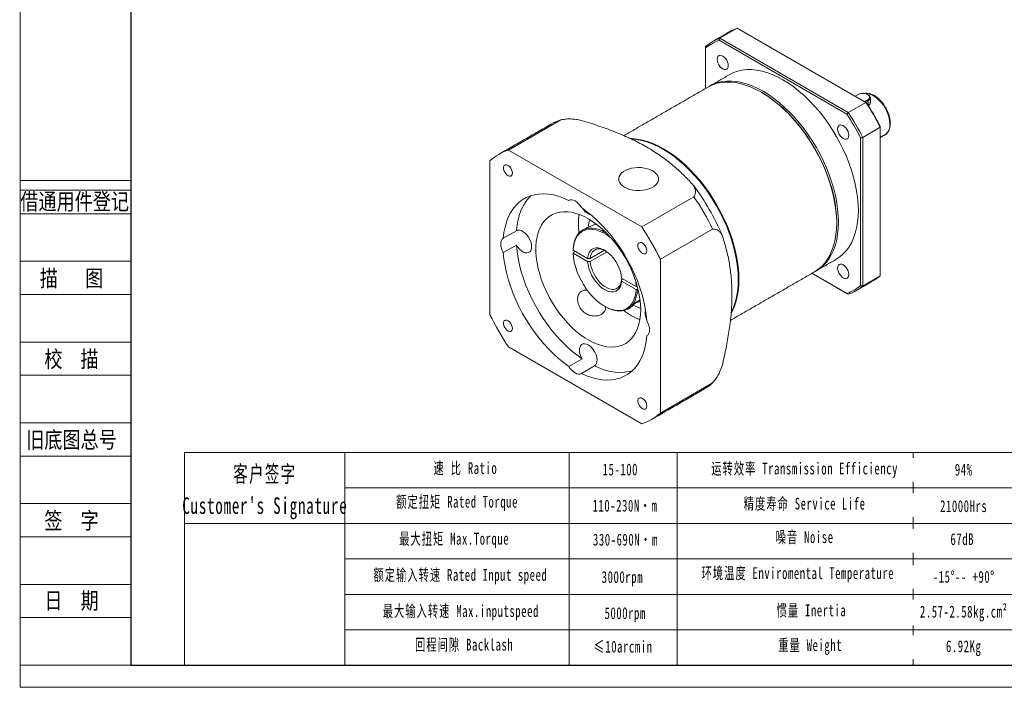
# Model space of a CAD drawing. Header units: millimetres. Extents: x 0 to 803, y 0 to 568.
# Tile 1 of 3: x 0 to 425, y 0 to 288. Entities that reach past the tile are written whole.
import ezdxf
from ezdxf.enums import TextEntityAlignment as Align

# ---------------------------------------------------------------- set-up
doc = ezdxf.new("R2010")
doc.units = ezdxf.units.MM
doc.header["$LTSCALE"] = 1.5
doc.layers.get('0').update_dxf_attribs({"lineweight": 18})
for name, color, linetype, lineweight in [('2细线层', 4, 'Continuous', 18), ('6文字层', 3, 'Continuous', 18), ('7标注层', 4, 'Continuous', 18), ('SLD-0', 7, 'Continuous', 18), ('图框_外框线', 7, 'Continuous', 18)]:
    doc.layers.add(name, color=color, linetype=linetype, lineweight=lineweight)
doc.styles.add('宋体', font='txt', dxfattribs={"width": 0.8})
doc.styles.add('标准', font='txt', dxfattribs={"width": 0.667})

msp = doc.modelspace()

# ---------------------------------------------------------------- linework, layer by layer
at = {"color": 7, "linetype": 'Continuous', "lineweight": 15}
for p, q in [((301.926295, 279.914464), (309.506479, 284.290411)), ((365.004228, 252.252243), (309.506479, 284.290411)), ((356.809576, 247.185932), (301.635667, 279.037152)), ((301.926295, 279.914464), (357.424044, 247.876296)), ((295.734043, 275.629111), (295.734043, 258.222413)), ((361.692964, 255.661262), (360.395979, 254.912529)), ((365.004228, 252.252243), (357.424044, 247.876296)), ((364.468915, 252.561273), (365.7659, 253.310007)), ((365.992173, 252.918089), (364.9215, 252.300002)), ((365.7659, 253.310007), (365.992173, 252.918089)), ((365.992173, 252.918089), (365.992173, 251.004178)), ((210.784885, 231.710388), (233.322114, 244.720853)), ((363.616292, 237.151001), (371.196477, 241.526949)), ((371.196477, 177.440198), (371.196477, 241.526949)), ((362.711197, 173.251232), (362.711197, 236.964022)), ((363.616292, 237.151001), (363.616292, 173.064251)), ((268.265317, 198.527641), (210.784885, 231.710388)), ((202.755549, 227.073645), (202.755549, 160.697366)), ((290.802545, 211.538106), (268.265317, 198.527641)), ((248.361094, 199.769563), (248.455021, 199.889523)), ((214.185574, 196.922171), (208.528721, 193.656539)), ((276.294654, 184.620424), (298.831883, 197.630889)), ((208.528721, 187.448909), (214.185574, 190.71454)), ((238.68812, 187.510747), (239.536831, 188.000697)), ((244.920899, 184.892542), (238.68836, 188.49051)), ((238.68836, 187.184044), (244.920899, 183.586076)), ((246.054093, 184.89149), (252.254122, 188.470691)), ((253.32999, 187.785311), (246.054093, 183.585025)), ((276.294654, 118.244144), (276.294654, 184.620424)), ((357.424044, 169.488377), (341.732264, 178.547048)), ((341.73234, 178.54709), (356.809576, 169.843186)), ((259.583321, 175.774768), (260.149189, 176.101436)), ((265.817679, 172.829087), (259.585142, 176.427054)), ((259.585142, 175.120589), (265.817679, 171.522622)), ((371.196477, 177.440198), (363.616292, 173.064251)), ((266.674048, 171.690152), (266.383606, 171.522483)), ((265.467438, 165.845508), (267.539453, 167.041656)), ((210.784885, 146.790147), (268.265317, 113.6074)), ((242.494117, 141.682706), (236.837264, 138.417075)), ((242.212939, 135.313764), (247.869792, 138.579395)), ((298.831883, 131.25461), (276.294654, 118.244144))]:
    msp.add_line(p, q, dxfattribs=at)
for p, q in [((140.112665, 101.288302), (140.112665, 9.539781)), ((236.955711, 101.288302), (236.955711, 9.539781))]:
    msp.add_line(p, q)
at = {"color": 7, "linetype": 'Continuous', "lineweight": 15, "flags": 128}
for points in [[(305.626784, 268.085598), (305.544864, 268.851433), (305.304687, 269.659659), (304.922621, 270.455199), (304.424702, 271.183839), (303.844863, 271.795919), (303.222621, 272.249731), (302.600378, 272.514345), (302.020539, 272.571733), (301.522621, 272.417977), (301.140554, 272.063562), (300.900377, 271.532638), (300.818457, 270.861386), (300.900377, 270.095551), (301.140554, 269.287322), (301.522621, 268.491784), (302.020539, 267.763144), (302.600378, 267.151065), (303.222621, 266.697252), (303.844863, 266.432638), (304.424702, 266.375251), (304.922621, 266.529006), (305.304687, 266.883419), (305.544864, 267.414345), (305.626784, 268.085598)], [(361.749532, 205.662784), (361.666659, 208.390188), (361.418456, 211.19938), (361.006193, 214.076044), (360.431963, 217.005523), (359.698701, 219.972885), (358.81014, 222.963011), (357.770807, 225.960666), (356.586, 228.950571), (355.261754, 231.917493), (353.804822, 234.846311), (352.222621, 237.722104), (350.523218, 240.530214), (348.715272, 243.256333), (346.807996, 245.88657), (344.81111, 248.407519), (342.734788, 250.806337), (340.589612, 253.0708), (338.38651, 255.189366), (336.136713, 257.151243), (333.851683, 258.946432), (331.543064, 260.565783), (329.222621, 262.001047), (326.902178, 263.244909), (324.593558, 264.291034), (322.308528, 265.134084), (320.058731, 265.769768), (317.85563, 266.194849), (315.710453, 266.407154), (313.634131, 266.405605), (311.637245, 266.190212), (309.729969, 265.762069), (307.922023, 265.12336), (306.22449, 264.278418)], [(342.886941, 179.213629), (342.88881, 179.214708), (344.471011, 180.263731), (345.927944, 181.510409), (347.252189, 182.948389), (348.436996, 184.570347), (349.476329, 186.368013), (350.36489, 188.332228), (351.098152, 190.452985), (351.672382, 192.719472), (352.084646, 195.120146), (352.332849, 197.642769), (352.415722, 200.27449), (352.332849, 203.001894), (352.084646, 205.811086), (351.672382, 208.687749), (351.098152, 211.617229), (350.36489, 214.584591), (349.476329, 217.574717), (348.436996, 220.572372), (347.252189, 223.562277), (345.927944, 226.529199), (344.471011, 229.458017), (342.88881, 232.33381), (341.189407, 235.14192), (339.381461, 237.868039), (337.474186, 240.498275), (335.4773, 243.019224), (333.400977, 245.418043), (331.255802, 247.682506), (329.0527, 249.801072), (326.802903, 251.762949), (324.517873, 253.558138), (322.209254, 255.177489), (319.88881, 256.612753), (317.568367, 257.856615), (315.259748, 258.90274), (312.974718, 259.74579), (310.72492, 260.381474), (308.52182, 260.806555), (306.376643, 261.018859), (304.300321, 261.017311), (302.303434, 260.801918), (300.396159, 260.373775), (298.588213, 259.735066), (296.89068, 258.890124)], [(297.261314, 259.0973), (297.624202, 259.313578), (299.323605, 260.159599), (301.13155, 260.798308), (303.038826, 261.226451), (305.035713, 261.441844), (307.112035, 261.443392), (309.257212, 261.231088), (311.460312, 260.806007), (313.71011, 260.170323), (315.99514, 259.327273), (318.303759, 258.281148), (320.624202, 257.037286), (322.944646, 255.602021), (325.253265, 253.982671), (327.538295, 252.187482), (329.788092, 250.225605), (331.991194, 248.107039), (334.136369, 245.842576), (336.212692, 243.443757), (338.209578, 240.922808), (340.116853, 238.292571), (341.924799, 235.566452), (343.624202, 232.758343), (345.206403, 229.88255), (346.663336, 226.953731), (347.987581, 223.986809), (349.172388, 220.996904), (350.211721, 217.99925), (351.100282, 215.009124), (351.833544, 212.041761), (352.407774, 209.112282), (352.820038, 206.235619), (353.068241, 203.426427), (353.151114, 200.699022)], [(320.176894, 256.446393), (322.471919, 255.026637), (324.760462, 253.421365), (327.025624, 251.641788), (329.255858, 249.696972), (331.4398, 247.596825), (333.566324, 245.352056), (335.62459, 242.974095), (337.604114, 240.475067), (339.494805, 237.867703), (341.287028, 235.165288), (342.971654, 232.381597), (344.540094, 229.530812), (345.984362, 226.627461), (347.297093, 223.686336), (348.471595, 220.722432), (349.501891, 217.750843), (350.382727, 214.786717), (351.109612, 211.845158), (351.678843, 208.941156), (352.087524, 206.089506), (352.333569, 203.304741), (352.415722, 200.601054)], [(365.7659, 253.310007), (366.257145, 253.688839), (366.543615, 254.132226), (366.602094, 254.604242), (366.427845, 255.066648), (366.034988, 255.481985), (365.455349, 255.816603), (364.735887, 256.043395), (363.934889, 256.143987), (363.117244, 256.110228), (362.349193, 255.944852), (361.692964, 255.661262)], [(375.325985, 242.890994), (375.243114, 244.185278), (374.996447, 245.544904), (374.591764, 246.938004), (374.03855, 248.331926), (373.349773, 249.693996), (372.541578, 250.992289), (371.632905, 252.196374), (370.645057, 253.278029), (369.601185, 254.2119), (368.525757, 254.976098), (367.443982, 255.552711), (366.381214, 255.928224), (365.362364, 256.093834), (364.591512, 256.071992)], [(365.992542, 255.530382), (366.291163, 255.331399), (366.727672, 254.869914), (366.921278, 254.356128), (366.856301, 253.831665), (366.538004, 253.339015), (365.992173, 252.918089)], [(357.626783, 238.066638), (357.544866, 238.832471), (357.304688, 239.640697), (356.922622, 240.436237), (356.424704, 241.164877), (355.844864, 241.776957), (355.222621, 242.23077), (354.600377, 242.495384), (354.020538, 242.552772), (353.522619, 242.399017), (353.140554, 242.044601), (352.900378, 241.513677), (352.818457, 240.842425), (352.900378, 240.076589), (353.140554, 239.268361), (353.522619, 238.472824), (354.020538, 237.744184), (354.600377, 237.132104), (355.222621, 236.678291), (355.844864, 236.413677), (356.424704, 236.356289), (356.922622, 236.510044), (357.304688, 236.864458), (357.544866, 237.395383), (357.626783, 238.066638)], [(263.257041, 236.694672), (264.196698, 236.668896), (266.341875, 236.456591), (268.544976, 236.03151), (270.794774, 235.395827), (273.079804, 234.552776), (275.388423, 233.506652), (277.708866, 232.26279), (280.029309, 230.827525), (282.337928, 229.208175), (284.622959, 227.412985), (286.872755, 225.451109), (289.075858, 223.332543), (291.221033, 221.06808), (293.297355, 218.669261), (295.294242, 216.148312), (297.201517, 213.518075), (299.009463, 210.791956), (300.708866, 207.983847), (302.291067, 205.108053), (303.748, 202.179235), (305.072245, 199.212313), (306.257052, 196.222408), (307.296385, 193.224754), (308.184946, 190.234628), (308.918208, 187.267265), (309.492438, 184.337786), (309.904702, 181.461123), (310.152904, 178.65193), (310.235778, 175.924526), (310.152904, 173.292806), (309.904702, 170.770182), (309.492438, 168.369508), (308.918208, 166.103021), (308.184946, 163.982265), (307.296385, 162.018049), (306.878077, 161.242438)], [(263.550442, 236.520625), (263.913855, 236.505614), (266.059032, 236.293309), (268.262133, 235.868229), (270.51193, 235.232545), (272.79696, 234.389494), (275.10558, 233.34337), (277.426023, 232.099508), (279.746466, 230.664243), (282.055085, 229.044893), (284.340115, 227.249704), (286.589912, 225.287827), (288.793014, 223.169261), (290.93819, 220.904798), (293.014512, 218.505979), (295.011398, 215.98503), (296.918674, 213.354793), (298.72662, 210.628674), (300.426023, 207.820565), (302.008224, 204.944772), (303.465156, 202.015953), (304.789402, 199.049031), (305.974209, 196.059126), (307.013542, 193.061472), (307.902102, 190.071346), (308.635365, 187.103983), (309.209595, 184.174504), (309.621858, 181.297841), (309.870061, 178.488648), (309.952934, 175.761244), (309.870061, 173.129524), (309.621858, 170.6069), (309.209595, 168.206226), (308.635365, 165.939739), (307.902102, 163.818983), (307.013542, 161.854767), (306.892352, 161.621856)], [(212.448432, 221.778053), (212.362984, 222.482029), (212.114232, 223.222111), (211.724279, 223.932538), (211.227773, 224.550186), (210.668832, 225.020174), (210.097119, 225.300744), (209.563437, 225.366959), (209.115201, 225.212943), (208.79224, 224.852379), (208.623253, 224.317304), (208.623253, 223.655261), (208.79224, 222.925076), (209.115201, 222.191628), (209.563437, 221.52009), (210.097119, 220.97013), (210.668832, 220.590613), (211.227773, 220.415261), (211.724279, 220.459656), (212.114232, 220.719855), (212.362984, 221.172731), (212.448432, 221.778053)], [(273.065297, 222.698085), (273.979102, 222.070354), (274.701472, 221.364357), (275.212694, 220.59935), (275.498827, 219.796202), (275.552067, 218.976819), (275.370959, 218.163551), (274.960447, 217.378585), (274.331728, 216.643332), (273.501947, 215.977846), (272.493742, 215.400281), (271.334615, 214.926391), (270.056185, 214.569104), (268.69332, 214.338162), (267.283198, 214.239869), (265.86428, 214.276902), (264.475278, 214.448256), (263.154076, 214.749253), (261.936711, 215.171683), (260.856388, 215.704021), (259.942583, 216.331754), (259.220215, 217.03775), (258.708991, 217.802756), (258.422858, 218.605907), (258.369617, 219.425288), (258.550724, 220.238555), (258.961239, 221.023522), (259.589958, 221.758775), (260.419739, 222.424262), (261.427941, 223.001826), (262.587068, 223.475716), (263.8655, 223.833005), (265.228366, 224.063945), (266.638486, 224.162239), (268.057402, 224.125205), (269.446406, 223.953852), (270.767611, 223.652857), (271.984976, 223.230427), (273.065297, 222.698085)], [(236.837264, 210.004024), (234.566236, 210.990106), (232.322035, 211.768818), (230.116802, 212.335953), (227.962467, 212.68844), (225.870683, 212.824371), (223.852769, 212.743012), (221.91964, 212.444803), (220.081754, 211.931359), (218.349054, 211.205455), (216.730913, 210.271017), (215.236087, 209.133105), (213.87266, 207.797871), (212.648011, 206.27254), (211.568763, 204.565363), (210.640755, 202.685578), (209.869008, 200.64335), (209.257695, 198.449731), (208.810127, 196.116586), (208.528721, 193.656539)], [(220.537846, 212.081673), (219.529514, 211.063503), (218.304864, 209.538171), (217.225616, 207.830995), (216.297608, 205.951209), (215.525861, 203.908981), (214.914548, 201.715363), (214.466981, 199.382218), (214.185574, 196.922171)], [(242.212939, 206.900713), (241.635763, 207.77652), (240.9784, 208.559019), (240.265821, 209.21848), (239.525102, 209.729846), (238.784381, 210.073697), (238.071804, 210.236961), (237.414439, 210.213438), (236.837264, 210.004024)], [(267.809372, 162.861996), (267.72561, 165.156552), (267.474941, 167.53083), (267.059224, 169.967252), (266.481534, 172.44778), (265.746149, 174.954049), (264.858515, 177.467502), (263.825203, 179.969531), (262.653864, 182.441612), (261.353166, 184.865445), (259.932746, 187.223081), (258.403112, 189.497067), (256.775597, 191.670565), (255.062243, 193.727487), (253.275742, 195.652601), (251.429316, 197.431656), (249.536637, 199.051478), (247.611717, 200.500079), (245.668808, 201.766729), (243.722295, 202.842052), (241.786588, 203.718089), (239.87602, 204.388351), (238.004735, 204.847876), (236.186587, 205.093264), (234.435039, 205.122696), (232.763056, 204.935957), (231.183019, 204.534426), (229.706625, 203.921077), (228.344805, 203.100452), (227.107641, 202.078625), (226.004293, 200.863163), (225.042929, 199.463063), (224.230669, 197.888693), (223.573524, 196.151708), (223.076359, 194.264968), (222.742858, 192.242442), (222.575488, 190.099103), (222.575488, 187.85082), (222.742858, 185.514241), (223.076359, 183.106662), (223.573524, 180.645908), (224.230669, 178.150199), (225.042929, 175.638013), (226.004293, 173.127948), (227.107641, 170.638586), (228.344805, 168.188361), (229.706625, 165.795411), (231.183019, 163.477454), (232.763056, 161.251652), (234.435039, 159.13448), (236.186587, 157.141618), (238.004735, 155.287816), (239.87602, 153.586804), (241.786588, 152.051172), (243.722295, 150.692286), (245.668808, 149.520216), (247.611717, 148.543631), (249.536637, 147.769764), (251.429316, 147.204348), (253.275742, 146.851563), (255.062243, 146.714026), (256.775597, 146.792754), (258.403112, 147.087162), (259.932746, 147.595072), (261.353166, 148.312723), (262.653864, 149.234803), (263.825203, 150.354484), (264.858515, 151.663477), (265.746149, 153.15209), (266.481534, 154.809302), (267.059224, 156.622844), (267.474941, 158.579288), (267.72561, 160.664151), (267.809372, 162.861996)], [(270.52148, 157.868882), (270.240078, 160.65383), (269.792508, 163.503727), (269.181193, 166.403154), (268.409446, 169.336422), (267.48144, 172.287662), (266.40219, 175.240913), (265.177542, 178.180194), (263.814117, 181.089605), (262.31929, 183.953407), (260.701148, 186.756111), (258.968449, 189.482547), (257.130564, 192.117969), (255.197434, 194.648123), (253.179521, 197.059315), (251.087737, 199.338506), (248.9334, 201.473362), (246.728168, 203.452335), (244.483966, 205.264722), (242.212939, 206.900713)], [(352.220752, 184.601923), (352.222621, 184.603002), (353.804822, 185.652025), (355.261754, 186.898703), (356.586, 188.336684), (357.770807, 189.958641), (358.81014, 191.756307), (359.698701, 193.720522), (360.431963, 195.841279), (361.006193, 198.107766), (361.418456, 200.50844), (361.666659, 203.031063), (361.749532, 205.662784)], [(353.151114, 200.699022), (353.068241, 198.067302), (352.820038, 195.544678), (352.407774, 193.144004), (351.833544, 190.877517), (351.100282, 188.756761), (350.211721, 186.792546), (349.172388, 184.994879), (347.987581, 183.372922), (346.663336, 181.934941), (345.206403, 180.688264), (343.624202, 179.639241), (343.251698, 179.430986)], [(214.185574, 196.922171), (214.820205, 197.151576), (215.55015, 197.15622), (216.34192, 196.935889), (217.159188, 196.500693), (217.964459, 195.870597), (218.720786, 195.074511), (219.393469, 194.148959), (219.951644, 193.136407), (220.369704, 192.083309), (220.628466, 191.037982), (220.71606, 190.048387), (220.628466, 189.159925), (220.369704, 188.413359), (219.951644, 187.842943), (219.393469, 187.474845), (218.720786, 187.325957), (217.964459, 187.403108), (217.159188, 187.702757), (216.34192, 188.211159), (215.55015, 188.904986), (214.820205, 189.752406), (214.185574, 190.71454)], [(238.68812, 188.817212), (238.832425, 190.47407), (239.140227, 192.007988), (239.607851, 193.400666), (240.22972, 194.635486), (240.998414, 195.697718), (241.90476, 196.574686), (242.937947, 197.255928), (244.085646, 197.733315), (245.334164, 198.001154), (246.668606, 198.056247), (248.07305, 197.897938), (249.53074, 197.528114), (251.024285, 196.95119), (252.535863, 196.174047), (253.088833, 195.84208)], [(255.076026, 193.711794), (254.548604, 194.1332), (253.021497, 195.21538), (251.484542, 196.102646), (249.957436, 196.783625), (248.45975, 197.249591), (247.010678, 197.494571), (245.628791, 197.515427), (244.3318, 197.31189), (243.136327, 196.88657), (242.057693, 196.244916), (241.109721, 195.395153), (240.30456, 194.348172), (239.652531, 193.117389), (239.161988, 191.71858), (238.839219, 190.169669), (238.68836, 188.49051)], [(208.528721, 193.656539), (208.058833, 193.2613), (207.709836, 192.703672), (207.494988, 192.004842), (207.422453, 191.191359), (207.494988, 190.29413), (207.709836, 189.347242), (208.058833, 188.38667), (208.528721, 187.448909)], [(270.448431, 188.295367), (270.362982, 188.999343), (270.114232, 189.739424), (269.724276, 190.449852), (269.227774, 191.067498), (268.668831, 191.537487), (268.097121, 191.818055), (267.563437, 191.884271), (267.115201, 191.730256), (266.792242, 191.369691), (266.623255, 190.834615), (266.623255, 190.172572), (266.792242, 189.442388), (267.115201, 188.70894), (267.563437, 188.037402), (268.097121, 187.487442), (268.668831, 187.107926), (269.227774, 186.932573), (269.724276, 186.97697), (270.114232, 187.237168), (270.362982, 187.690045), (270.448431, 188.295367)], [(208.528721, 187.448909), (208.810127, 184.663957), (209.257695, 181.814061), (209.869008, 178.914636), (210.640755, 175.98137), (211.568763, 173.030127), (212.648011, 170.076877), (213.87266, 167.137596), (215.236087, 164.228185), (216.730913, 161.36438), (218.349054, 158.56168), (220.081754, 155.835243), (221.91964, 153.199821), (223.852769, 150.669668), (225.870683, 148.258475), (227.962467, 145.979284), (230.116802, 143.844428), (232.322035, 141.865453), (234.566236, 140.053069), (236.837264, 138.417075)], [(214.185574, 190.71454), (214.466981, 187.929589), (214.914548, 185.079693), (215.525861, 182.180268), (216.297608, 179.247001), (217.225616, 176.295759), (218.304864, 173.342509), (219.529514, 170.403228), (220.89294, 167.493817), (222.387766, 164.630012), (224.005907, 161.827311), (225.738607, 159.100875), (227.576493, 156.465453), (229.509622, 153.9353), (231.527536, 151.524107), (233.61932, 149.244916), (235.773655, 147.11006), (237.978888, 145.131085), (240.223089, 143.3187), (242.494117, 141.682706)], [(238.68836, 187.184044), (238.839219, 185.330707), (239.161988, 183.409135), (239.652531, 181.443957), (240.30456, 179.460356), (241.109721, 177.483757), (242.057693, 175.539489), (243.136327, 173.652471), (244.3318, 171.846887), (245.628791, 170.145876), (247.010678, 168.571239), (248.45975, 167.143156), (249.957436, 165.87993), (251.484542, 164.797751), (253.021497, 163.910485), (254.548604, 163.229506), (256.04629, 162.763539), (257.495362, 162.518559), (258.877248, 162.497705), (260.174239, 162.701242), (261.369713, 163.126561), (262.448348, 163.768214), (263.396319, 164.617977), (264.20148, 165.664958), (264.853508, 166.895742), (265.344051, 168.294552), (265.66682, 169.843462), (265.817679, 171.522622)], [(244.920899, 184.892542), (245.099939, 186.10699), (245.455475, 187.170917), (245.978734, 188.058069), (246.656805, 188.746558), (247.472957, 189.219396), (248.407054, 189.464916), (249.436046, 189.47706), (250.534544, 189.255527), (251.675444, 188.805785), (252.830595, 188.138931), (253.971496, 187.271417), (255.069994, 186.22465), (256.098986, 185.024458), (257.033083, 183.700453), (257.849235, 182.285306), (258.527307, 180.813932), (259.050566, 179.322637), (259.4061, 177.848219), (259.585142, 176.427054)], [(252.542672, 188.324789), (252.28785, 188.454372), (251.239124, 188.868619), (250.229038, 189.074067), (249.282302, 189.065689), (248.422076, 188.843691), (247.669402, 188.413503), (247.042693, 187.785649), (246.55728, 186.975487), (246.225038, 186.002836), (246.054093, 184.89149)], [(259.585142, 175.120589), (259.4061, 173.906141), (259.050566, 172.842214), (258.527307, 171.955061), (257.849235, 171.266572), (257.033083, 170.793735), (256.098986, 170.548215), (255.069994, 170.536072), (253.971496, 170.757604), (252.830595, 171.207346), (251.675444, 171.874201), (250.534544, 172.741714), (249.436046, 173.788481), (248.407054, 174.988673), (247.472957, 176.312677), (246.656805, 177.727825), (245.978734, 179.199198), (245.455475, 180.690493), (245.099939, 182.164912), (244.920899, 183.586076)], [(246.054093, 183.585025), (246.225038, 182.27631), (246.55728, 180.920061), (247.042693, 179.549453), (247.669402, 178.198016), (248.422076, 176.898809), (249.282302, 175.683615), (250.229038, 174.582159), (251.239124, 173.621387), (252.28785, 172.8248), (253.349563, 172.211887), (254.398289, 171.797639), (255.408374, 171.592192), (256.355111, 171.60057), (257.215337, 171.822568), (257.96801, 172.252756), (258.594719, 172.88061), (259.080132, 173.690772), (259.412376, 174.663422), (259.583321, 175.774768)], [(357.626783, 178.018957), (357.544866, 178.78479), (357.304688, 179.593017), (356.922622, 180.388557), (356.424704, 181.117194), (355.844864, 181.729277), (355.222621, 182.183087), (354.600377, 182.447704), (354.020538, 182.505089), (353.522619, 182.351337), (353.140554, 181.99692), (352.900378, 181.465996), (352.818457, 180.794744), (352.900378, 180.028908), (353.140554, 179.220681), (353.522619, 178.425143), (354.020538, 177.696504), (354.600377, 177.084423), (355.222621, 176.63061), (355.844864, 176.365996), (356.424704, 176.308608), (356.922622, 176.462363), (357.304688, 176.816777), (357.544866, 177.347703), (357.626783, 178.018957)], [(265.817679, 172.829087), (265.66682, 174.682425), (265.533185, 175.597501)], [(266.383606, 171.522483), (266.239301, 169.865625), (265.931498, 168.331707), (265.463875, 166.939029), (264.842007, 165.704208), (264.073313, 164.641977), (263.166966, 163.765009), (262.133779, 163.083767), (260.98608, 162.60638), (259.737562, 162.338541), (258.40312, 162.283447), (256.998676, 162.441756), (255.540986, 162.81158), (254.047442, 163.388504), (252.535863, 164.165647), (252.533611, 164.166948)], [(264.574831, 164.757745), (266.183156, 164.013431), (267.804022, 163.4332)], [(212.448432, 154.801794), (212.362984, 155.50577), (212.114232, 156.245852), (211.724279, 156.956279), (211.227773, 157.573927), (210.668832, 158.043915), (210.097119, 158.324485), (209.563437, 158.3907), (209.115201, 158.236684), (208.79224, 157.87612), (208.623253, 157.341045), (208.623253, 156.679002), (208.79224, 155.948817), (209.115201, 155.215368), (209.563437, 154.54383), (210.097119, 153.993871), (210.668832, 153.614353), (211.227773, 153.439002), (211.724279, 153.483397), (212.114232, 153.743596), (212.362984, 154.196472), (212.448432, 154.801794)], [(270.52148, 151.661251), (270.991371, 152.056489), (271.340368, 152.614117), (271.555216, 153.312947), (271.62775, 154.12643), (271.555216, 155.023659), (271.340368, 155.970547), (270.991371, 156.931119), (270.52148, 157.868882)], [(242.212939, 135.313764), (244.483966, 134.327685), (246.728168, 133.54897), (248.9334, 132.981837), (251.087737, 132.62935), (253.179521, 132.493419), (255.197434, 132.574778), (257.130564, 132.872987), (258.968449, 133.386431), (260.701148, 134.112336), (262.31929, 135.046771), (263.814117, 136.184685), (265.177542, 137.519918), (266.40219, 139.04525), (267.48144, 140.752425), (268.409446, 142.632214), (269.181193, 144.67444), (269.792508, 146.868058), (270.240078, 149.201202), (270.52148, 151.661251)], [(242.494117, 141.682706), (241.978194, 142.713391), (241.609259, 143.769286), (241.40424, 144.801946), (241.372543, 145.763997), (241.515623, 146.611296), (241.826914, 147.30497), (242.292135, 147.813192), (242.889942, 148.112647), (243.592906, 148.189593), (244.368776, 148.040503), (245.181955, 147.672215), (245.995133, 147.101627), (246.771004, 146.354916), (247.473968, 145.466345), (248.071773, 144.476678), (248.536995, 143.431323), (248.848286, 142.378239), (248.991366, 141.365744), (248.95967, 140.44029), (248.75465, 139.644339), (248.385716, 139.014407), (247.869792, 138.579395)], [(236.837264, 138.417075), (237.414439, 137.541268), (238.071804, 136.758771), (238.784381, 136.09931), (239.525102, 135.587941), (240.265821, 135.244094), (240.9784, 135.080829), (241.635763, 135.10435), (242.212939, 135.313764)], [(247.869792, 138.579395), (250.140819, 137.593317), (252.385021, 136.814602), (254.590254, 136.247469), (256.74459, 135.894982), (258.836374, 135.759051), (260.854287, 135.84041), (262.787417, 136.138619), (264.169208, 136.501747)], [(270.448431, 121.319107), (270.362982, 122.023084), (270.114232, 122.763165), (269.724276, 123.473593), (269.227774, 124.091239), (268.668831, 124.561228), (268.097121, 124.841796), (267.563437, 124.908012), (267.115201, 124.753997), (266.792242, 124.393431), (266.623255, 123.858356), (266.623255, 123.196313), (266.792242, 122.466129), (267.115201, 121.732681), (267.563437, 121.061143), (268.097121, 120.511183), (268.668831, 120.131667), (269.227774, 119.956314), (269.724276, 120.000711), (270.114232, 120.260908), (270.362982, 120.713786), (270.448431, 121.319107)]]:
    msp.add_lwpolyline(points, dxfattribs=at)
at = {"color": 7, "linetype": 'Continuous', "lineweight": 15}
for centre, radius, start, end in [((316.677755, 264.70854), 20.853703, 110.11374888, 119.97789387), ((309.07161, 260.39168), 20.789291, 110.10256367, 129.90820497), ((308.827393, 259.769539), 20.566036, 110.46832337, 129.54241066), ((275.440917, 193.39267), 107.172925, 26.68770138, 33.31227624), ((276.518531, 194.014751), 106.081658, 26.81082178, 33.18916656), ((268.033249, 189.116302), 106.081658, 26.81082178, 33.18916656), ((267.860733, 189.016723), 107.172925, 26.68770138, 33.31227624), ((240.199464, 223.513817), 22.294311, 107.96765536, 119.96231088), ((370.428191, 242.349121), 4.927678, 304.99883963, 6.31330846), ((217.623355, 210.597898), 22.192384, 107.94746891, 132.06326983), ((204.47128, 152.422715), 107.315978, 23.40334769, 36.59665811), ((196.354033, 147.736743), 113.978662, 25.96040246, 34.03960637), ((248.150689, 209.660731), 6.204543, 210.83799516, 253.98719364), ((270.709961, 199.440663), 29.769096, 171.35503297, 186.8820565), ((264.592139, 197.446226), 19.400527, 167.14837576, 176.95124049), ((173.816804, 134.726278), 113.978662, 25.96040246, 34.03960637), ((357.789913, 193.483178), 20.907252, 300.029423, 309.88433724), ((349.617849, 189.110768), 20.566007, 290.46835522, 309.5424674), ((350.278779, 189.011064), 20.789182, 290.10252418, 309.90826135), ((259.58818, 169.76129), 7.063924, 304.27885115, 326.33505842), ((278.050549, 185.801079), 29.2359, 232.97007909, 248.78207437), ((275.882719, 161.63039), 6.205897, 166.03216776, 209.14306205), ((305.233633, 210.591631), 113.978925, 205.960405, 214.03959081), ((283.963852, 147.725805), 22.189155, 300.00363009, 312.07157554), ((261.426838, 134.719903), 22.192399, 287.94748159, 312.06327017)]:
    msp.add_arc(centre, radius, start, end, dxfattribs=at)
for points in [[(306.257873, 282.772397), (298.677688, 278.39645)], [(295.734043, 276.33859), (295.734043, 275.629111)], [(301.635667, 279.037152), (301.926295, 279.914464)], [(306.22449, 264.278418), (297.626072, 259.314657)], [(296.89068, 258.890124), (260.53755, 237.903909)], [(320.176894, 256.446393), (319.894097, 256.609702)], [(365.992542, 255.530382), (365.766231, 255.661071)], [(365.004228, 252.252243), (365.294858, 252.084381)], [(366.929432, 252.035168), (366.929432, 254.224342)], [(356.809576, 247.185932), (357.424044, 247.876296)], [(229.065011, 242.828586), (206.527783, 229.818121)], [(371.196477, 241.526949), (371.196479, 241.862471)], [(371.196479, 237.12447), (373.254509, 238.312546)], [(362.711197, 236.964022), (363.616292, 237.151001)], [(352.415722, 200.27449), (352.415722, 200.601054)], [(243.630556, 197.66044), (242.73666, 197.144405)], [(238.68836, 188.49051), (238.68812, 188.817212)], [(238.68812, 187.510747), (238.68836, 187.184044)], [(244.920899, 183.586076), (246.054093, 183.585025)], [(343.622333, 179.638162), (352.220752, 184.601923)], [(306.525992, 158.2229), (342.886941, 179.213629)], [(360.672651, 171.006391), (368.252835, 175.382338)], [(266.383606, 172.828949), (265.817679, 172.829087)], [(265.817679, 171.522622), (266.383606, 171.522483)], [(362.711197, 173.251232), (363.616292, 173.064251)], [(357.424044, 169.488377), (356.809576, 169.843186)], [(252.250814, 164.330256), (252.533611, 164.166948)], [(262.335066, 163.195291), (263.228962, 163.711326)], [(263.221247, 163.724688), (263.566731, 163.924325)], [(272.522418, 115.499671), (295.059647, 128.510136)]]:
    msp.add_open_spline(points, degree=1, dxfattribs=at)
for points, knots in [([(373.223569, 238.306096), (373.251674, 238.318358), (373.555389, 238.450874), (374.037773, 238.878771), (374.636095, 239.577602), (375.087392, 240.439941), (375.399708, 241.430843), (375.537962, 242.377151), (375.568009, 243.204529), (375.53901, 244.066279), (375.403537, 245.152402), (375.093371, 246.475029), (374.64187, 247.806423), (374.059537, 249.119645), (373.358825, 250.388538), (372.553984, 251.587658), (371.660775, 252.692761), (370.696074, 253.681279), (369.677411, 254.532341), (368.622375, 255.227632), (367.55033, 255.747299), (366.478904, 256.083275), (365.444846, 256.190543), (364.749261, 256.181136), (364.432983, 256.076889), (364.420526, 256.072783)], [0, 0, 0, 0, 0.004758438, 0.0514229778, 0.0979623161, 0.1451321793, 0.1934099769, 0.2427121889, 0.2705020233, 0.2971312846, 0.347261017, 0.3973124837, 0.4472635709, 0.4971328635, 0.5469615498, 0.5967990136, 0.6466844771, 0.6966685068, 0.7468043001, 0.7971341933, 0.84766345, 0.8982699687, 0.9485614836, 0.997974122, 1, 1, 1, 1]), ([(366.90716, 252.316611), (366.890366, 252.09776), (366.853716, 251.620178), (366.458515, 251.096452), (366.102469, 250.862729), (365.992173, 250.790327)], [0, 0, 0, 0, 0.3686198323, 0.8044115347, 1, 1, 1, 1]), ([(233.322114, 244.720853), (234.107287, 244.859136), (235.540891, 245.111619), (237.744307, 245.117041), (239.779472, 244.963193), (241.095967, 244.734543), (241.747791, 244.621333)], [0, 0, 0, 0, 0.2851027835, 0.5205528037, 0.762616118, 1, 1, 1, 1]), ([(290.630154, 216.402145), (289.340332, 217.800928), (286.761024, 220.598131), (282.361147, 224.655876), (277.445924, 228.548473), (272.004651, 232.160417), (266.08231, 235.418735), (259.730518, 238.357507), (252.931855, 241.01187), (246.86932, 243.06853), (243.088091, 244.214966), (241.747791, 244.621333)], [0, 0, 0, 0, 0.1168698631, 0.2337093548, 0.3528120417, 0.4718810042, 0.5863058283, 0.7007499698, 0.8181228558, 0.9355315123, 1, 1, 1, 1]), ([(290.630154, 216.402145), (290.905293, 215.847839), (291.381294, 214.888867), (291.524252, 213.455272), (291.310099, 212.372451), (290.931448, 211.750004), (290.802545, 211.538106)], [0, 0, 0, 0, 0.3476493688, 0.6014469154, 0.8643219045, 1, 1, 1, 1]), ([(248.511364, 199.759549), (248.4438, 199.727441), (247.967272, 199.500983), (246.929893, 199.102626), (245.43566, 198.514123), (244.291571, 198.039721), (243.776503, 197.730158), (243.638272, 197.64708)], [0, 0, 0, 0, 0.0388571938, 0.2740584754, 0.5251878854, 0.8725726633, 1, 1, 1, 1]), ([(298.831883, 197.630889), (299.344239, 197.611628), (300.279722, 197.576459), (301.386124, 196.948381), (302.270457, 196.129957), (302.730666, 195.406822), (302.958525, 195.048784)], [0, 0, 0, 0, 0.2851027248, 0.5205528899, 0.7626160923, 1, 1, 1, 1]), ([(302.958525, 138.601234), (303.276724, 139.965223), (304.160876, 143.755215), (305.390896, 149.919745), (306.49652, 157.083015), (307.149521, 164.117047), (307.296476, 170.938344), (306.897164, 177.419973), (306.004518, 183.59143), (304.692592, 189.48263), (303.536601, 193.193227), (302.958525, 195.048784)], [0, 0, 0, 0, 0.0644684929, 0.1791328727, 0.2937648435, 0.4109518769, 0.528117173, 0.6447180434, 0.7613496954, 0.8806582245, 1, 1, 1, 1]), ([(246.054093, 184.89149), (245.75817, 184.891779), (245.380439, 184.892147), (245.002708, 184.892471), (244.920899, 184.892542)], [0, 0, 0, 0, 0.7834200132, 1, 1, 1, 1]), ([(259.583321, 175.774768), (259.58382, 175.603936), (259.584458, 175.385876), (259.58502, 175.167816), (259.585142, 175.120589)], [0, 0, 0, 0, 0.7834197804, 1, 1, 1, 1]), ([(250.838807, 160.834983), (250.332652, 160.607262), (249.320457, 160.151872), (247.405574, 160.062832), (245.454751, 160.475306), (243.611218, 161.435983), (242.04351, 162.922012), (241.118565, 164.540142), (240.690322, 166.004032), (240.531087, 167.421915), (240.752737, 168.934954), (241.546434, 170.309638), (242.708834, 171.085822), (243.898339, 171.338656), (244.642391, 171.205099), (244.912934, 171.156537)], [0, 0, 0, 0, 0.0844766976, 0.1689342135, 0.2539807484, 0.3415528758, 0.4347252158, 0.5370066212, 0.5932593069, 0.6494904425, 0.7425177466, 0.8176970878, 0.8932267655, 0.9611764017, 1, 1, 1, 1]), ([(267.551265, 166.50434), (267.494627, 166.480762), (266.933632, 166.247223), (266.048259, 165.931957), (265.356283, 165.612751), (265.217383, 165.548676)], [0, 0, 0, 0, 0.08236373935, 0.81580280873, 1, 1, 1, 1]), ([(252.48061, 164.140659), (252.529158, 163.914052), (252.693172, 163.148485), (252.221835, 162.025762), (251.461405, 161.211195), (250.921321, 160.884843), (250.838807, 160.834983)], [0, 0, 0, 0, 0.1648635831, 0.5569727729, 0.9323145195, 1, 1, 1, 1]), ([(302.958525, 138.601234), (302.615999, 137.690241), (302.023415, 136.114188), (300.853229, 133.922286), (299.808302, 132.359709), (299.079862, 131.53527), (298.831883, 131.25461)], [0, 0, 0, 0, 0.3476493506, 0.6014468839, 0.8643220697, 1, 1, 1, 1])]:
    msp.add_open_spline(points, degree=3, knots=knots, dxfattribs=at)
at = {"layer": '2细线层'}
for p, q in [((-0.191799, 218.548067), (47.777341, 218.548067)), ((-0.191799, 214.450173), (47.777341, 214.450173)), ((-0.191799, 204.205438), (47.777341, 204.205438)), ((-0.191799, 183.715967), (47.777341, 183.715967)), ((-0.191799, 169.373338), (47.777341, 169.373338)), ((-0.191799, 148.883867), (47.777341, 148.883867)), ((-0.191799, 134.541238), (47.777341, 134.541238)), ((-0.191799, 114.051768), (47.777341, 114.051768)), ((-0.191799, 99.709138), (47.777341, 99.709138)), ((-0.191799, 79.219668), (47.777341, 79.219668)), ((-0.191799, 64.877038), (47.777341, 64.877038)), ((-0.191799, 44.387568), (47.777341, 44.387568)), ((-0.191799, 30.044939), (47.777341, 30.044939)), ((-0.191799, 9.555468), (47.777341, 9.555468))]:
    msp.add_line(p, q, dxfattribs=at)
at = {"layer": '7标注层', "color": 0}
msp.add_line((70.902738, 101.288302), (70.902738, 9.555468), dxfattribs=at)
at = {"layer": 'SLD-0'}
for p, q in [((283.616398, 101.288302), (283.616398, 9.565903)), ((385.37613, 101.288302), (385.37613, 9.555468))]:
    msp.add_line(p, q, dxfattribs=at)
at = {"layer": '图框_外框线'}
for p, q in [((70.902738, 101.288302), (793.103853, 101.288302)), ((140.112665, 85.982643), (546.004527, 85.982643)), ((70.902738, 70.676984), (793.103853, 70.676984)), ((140.112665, 55.371325), (793.103853, 55.371325)), ((140.112665, 40.065665), (793.103853, 40.065665)), ((140.112665, 24.760006), (793.103853, 24.760006))]:
    msp.add_line(p, q, dxfattribs=at)
at = {"layer": '图框_外框线', "color": 3}
msp.add_lwpolyline([(0, 0), (802.659321, 0), (802.659321, 567.594806), (0, 567.594806)], close=True, dxfattribs=at)
at = {"layer": '图框_外框线', "color": 3, "lineweight": 25}
msp.add_lwpolyline([(47.777341, 9.555468), (793.103853, 9.555468), (793.103853, 558.039337), (47.777341, 558.039337)], close=True, dxfattribs=at)

# ---------------------------------------------------------------- texts
at = {"layer": '6文字层', "color": 3, "style": '宋体', "width": 0.8}
for s, p in [('借通用件登记', (23.532647, 209.599464)), ('描   图', (22.165502, 176.544652)), ('校  描', (22.165502, 141.712553)), ('旧底图总号', (22.165502, 106.880453)), ('签  字', (22.165502, 72.048353)), ('日  期', (22.178278, 37.420749))]:
    msp.add_text(s, height=7.1713147, dxfattribs=at).set_placement(p, align=Align.MIDDLE)
at = {"layer": 'SLD-0', "color": 1, "attachment_point": 2, "line_spacing_factor": 1.15057, "style": '标准'}
for s, insert, char_height, width in [('\\T1.1;速 比 Ratio', (192.16289, 97.079682), 5.1018864, 41.68705794), ("\\T1.1;客户签字\\PCustomer's Signature", (105.626996, 95.625091), 7.14264095, 88.85518993), ('\\T1.1;\\pxqc;15-100', (259.0257, 96.491221), 5.1018864, 21.6921547), ('\\T1.1;运转效率 Transmission Efficiency', (338.56948, 96.922889), 5.1018864, 86.6991778), ('\\T1.1;94%', (407.212601, 96.40189), 5.1018864, 65.24641469), ('\\T1.1;额定扭矩 Rated Torque', (188.576749, 82.565911), 5.1018864, 90.58259495), ('{\\T1.1;\\f宋体|b0|i0|c0|p2;110-230\\f宋体|b0|i0|c134|p2;N·m}', (261.049202, 80.892781), 5.1018864, 42.25700944), ('\\T1.1;精度寿命 Service Life', (338.56948, 81.760292), 5.1018864, 68.0526917), ('\\T1.1;21000Hrs', (407.212601, 80.677313), 5.1018864, 65.24641469), ('\\T1.1;噪音 Noise', (338.56948, 67.328429), 5.1018864, 45.01879155), ('\\T1.1;最大扭矩 Max.Torque', (187.321599, 66.618677), 5.1018864, 60.22270169), ('{\\T1.1;\\f宋体|b0|i0|c0|p2;330-690\\f宋体|b0|i0|c134|p2;N·m}', (261.230242, 66.237961), 5.1018864, 50.74058315), ('\\T1.1;67dB', (406.584323, 66.436133), 5.1018864, 33.66644789), ('\\T1.1;额定输入转速 Rated Input speed', (190.011206, 51.029801), 5.1018864, 80.06567412), ('{\\T1.1;环境温度 Enviromental Temperature}', (335.644553, 51.80047), 5.1018864, 184.92901312), ('\\T1.1;3000rpm', (259.908099, 50.101751), 5.1018864, 35.15406635), ('\\T1.1;-15%%D-- +90%%D', (407.212601, 50.211485), 5.1018864, 43.76539573), ('\\T1.1;最大输入转速 Max.inputspeed ', (190.190513, 35.440935), 5.1018864, 80.52821267), ('\\T1.1;5000rpm', (261.125724, 34.523541), 5.1018864, 111.55687354), ('\\T1.1;回程间隙 Backlash', (191.624969, 20.927164), 5.1018864, 65.29571151), ('\\T1.1;重量 Weight', (340.946007, 20.744561), 5.1018864, 39.67127434), ('{\\T1.1;≤10arcmin }', (260.192791, 20.081944), 5.1018864, 39.24617989), ('\\T1.1;6.92Kg', (407.212601, 20.250115), 5.1018864, 34.13597561)]:
    msp.add_mtext(s, dxfattribs=dict(at, insert=insert, char_height=char_height, width=width))

# ---------------------------------------------------------------- next in the draw order: texts
at = {"layer": 'SLD-0', "color": 1, "char_height": 5.1018864, "width": 184.92901312, "attachment_point": 2, "style": '标准', "bg_fill": 2}
for s, insert in [('{\\f宋体|b0|i0|c134|p2;\\W0.65;扭转刚性 \\fArial|b0|i0|c0|p34;Torsional Rigidity}', (463.150337, 96.368294)), ('{\\f宋体|b0|i0|c134|p2;容许径向力Max Radial Force}', (462.086125, 81.155193)), ('{\\f宋体|b0|i0|c134|p2;容许轴向力Max Axial Force}', (460.815801, 65.721884)), ('{\\fSimSun|b0|i0|c134|p2;\\T1.1;设计 \\fArial|b0|i0|c0|p34;Design\\fSimSun|b0|i0|c134|p2;：}', (453.553288, 50.116599)), ('{\\T1.1;日期 Date：}', (451.394206, 19.820691))]:
    msp.add_mtext(s, dxfattribs=dict(at, insert=insert))
at = {"layer": 'SLD-0', "color": 1, "insert": (407.212601, 35.169419), "char_height": 5.1018864, "width": 184.92901312, "attachment_point": 2, "line_spacing_factor": 1.15057, "style": '标准', "bg_fill": 2}
msp.add_mtext('{\\T1.1;\\f宋体|b0|i0|c0|p2;2.57-2.58\\f宋体|b0|i0|c134|p2;kg.cm²}', dxfattribs=at)

# ---------------------------------------------------------------- next in the draw order: texts
at = {"layer": 'SLD-0', "color": 1, "insert": (341.494422, 35.724467), "char_height": 5.1018864, "width": 46.09172662, "attachment_point": 2, "line_spacing_factor": 1.15057, "style": '标准'}
msp.add_mtext('\\T1.1;惯量 Inertia', dxfattribs=at)

# ---------------------------------------------------------------- next in the draw order: texts
at = {"layer": 'SLD-0', "color": 1, "insert": (456.035959, 34.386711), "char_height": 5.1018864, "width": 184.92901312, "attachment_point": 2, "style": '标准', "bg_fill": 2}
msp.add_mtext('{\\fSimSun|b0|i0|c134|p2;\\T1.1;复核 \\fArial|b0|i0|c0|p34;Recheck\\fSimSun|b0|i0|c134|p2;：}', dxfattribs=at)

doc.saveas('drawing.dxf')
